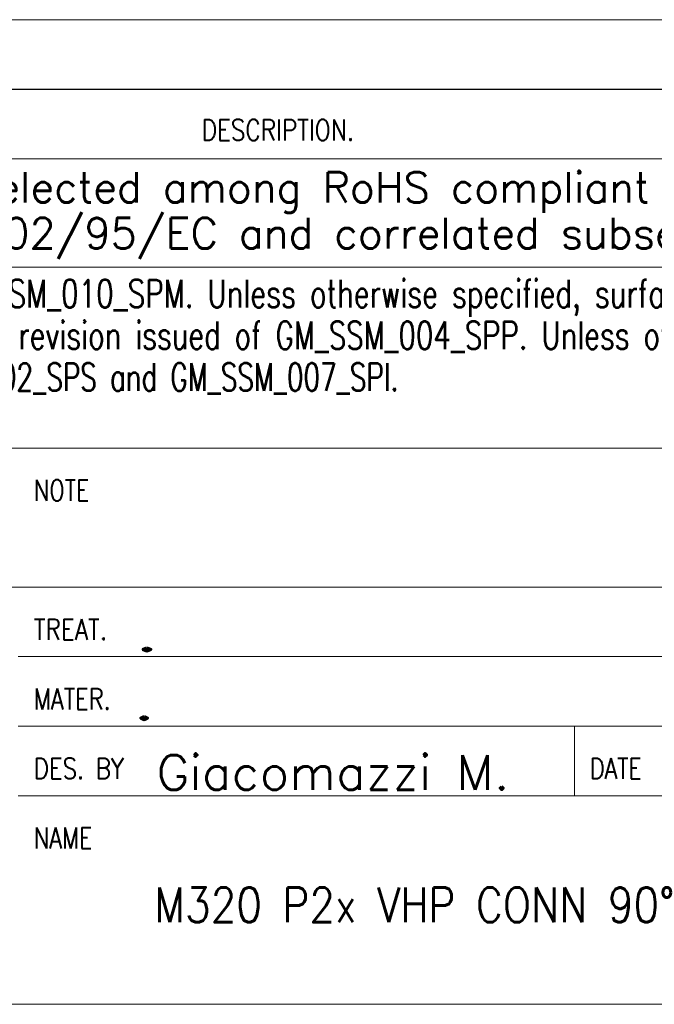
# Model space of a CAD drawing. Header units: millimetres. Extents: x 4 to 836, y 5 to 589.
# Tile 54 of 145: x 716 to 762, y 5 to 76. Entities that reach past the tile are written whole.
import ezdxf

# ---------------------------------------------------------------- set-up
doc = ezdxf.new("R2010")
doc.units = ezdxf.units.MM
doc.layers.add('1', color=7, linetype='Continuous', true_color=0xffffff)
doc.layers.add('256', color=7, linetype='Continuous', true_color=0xffffff)
doc.styles.add('blockfont', font='simplex.shx')
doc.styles.add('ideas_simplex', font='simplex.shx')

# ---------------------------------------------------------------- blocks, each defined once
blk = doc.blocks.new('TabularNote1')
at = {"layer": '1', "color": 7, "linetype": 'Continuous', "lineweight": 18}
for p, q in [((40, 5), (140, 5)), ((40, 0), (140, 0))]:
    blk.add_line(p, q, dxfattribs=at)

msp = doc.modelspace()

# ---------------------------------------------------------------- linework, layer by layer
at = {"layer": '256', "color": 4, "linetype": 'Continuous', "lineweight": 18}
for p, q in [((646, 70.794), (836, 70.794)), ((646, 35), (836, 35)), ((716, 30), (786, 30)), ((716, 25), (836, 25)), ((756, 20), (756, 25))]:
    msp.add_line(p, q, dxfattribs=at)
at = {"layer": '256', "color": 3, "linetype": 'Continuous', "lineweight": 18}
for p, q in [((646, 65.794), (836, 65.794)), ((686, 58), (786, 58)), ((686, 45), (786, 45)), ((716, 20), (836, 20)), ((15, 5), (836, 5))]:
    msp.add_line(p, q, dxfattribs=at)

# ---------------------------------------------------------------- block references
at = {"layer": '1', "color": 172, "linetype": 'Continuous', "lineweight": 18}
msp.add_blockref('TabularNote1', (645.997, 70.806), dxfattribs=at)

# ---------------------------------------------------------------- texts
at = {"layer": '1', "color": 7, "linetype": 'Continuous', "lineweight": 18, "insert": (725.952, 20.428), "char_height": 2.5, "attachment_point": 7, "line_spacing_factor": 1.204819, "style": 'ideas_simplex'}
msp.add_mtext('\\W1.0480;Giacomazzi M.', dxfattribs=at)
at = {"layer": '1', "color": 7, "linetype": 'Continuous', "lineweight": 13, "insert": (750.845, 10.428), "char_height": 3, "attachment_point": 7, "line_spacing_factor": 0.903614, "style": 'blockfont'}
msp.add_mtext('\\W0.7656; ', dxfattribs=at)
at = {"layer": '256', "color": 1, "linetype": 'Continuous', "lineweight": 13, "attachment_point": 7, "line_spacing_factor": 0.903614, "style": 'blockfont'}
for insert, char_height in [((735.997, 71.273), 2), ((725.279, 40.389), 2.3), ((725.279, 36.939), 2.3), ((726.729, 20.527), 2.3), ((726.025, 10.567), 2.7), ((726.025, 6.517), 2.7)]:
    msp.add_mtext('\\W0.9844; ', dxfattribs=dict(at, insert=insert, char_height=char_height))
at = {"layer": '256', "color": 4, "linetype": 'Continuous', "lineweight": 13, "char_height": 1.5, "attachment_point": 7, "line_spacing_factor": 0.903614, "style": 'blockfont'}
for s, insert in [('\\W0.8163;DESCRIPTION.', (729.189, 67.126)), ('\\W0.7884;NOTE', (717.113, 41.208)), ('\\W0.8203;TREAT.', (717.113, 31.208)), ('\\W0.7982;MATER.', (717.113, 26.208)), ('\\W0.8063;DES. BY', (717.113, 21.208)), ('\\W0.7839;DATE', (757.113, 21.208)), ('\\W0.7899;NAME', (717.113, 16.208))]:
    msp.add_mtext(s, dxfattribs=dict(at, insert=insert))
at = {"layer": '256', "color": 3, "linetype": 'Continuous', "lineweight": 13, "attachment_point": 7, "line_spacing_factor": 0.903614, "style": 'blockfont'}
for s, insert, char_height in [('\\W0.9988;All materials employed have to be selected among RoHS compliant materials:', (660.003, 61.917), 2.2), ('\\W0.9983;the EC directives to be referred to are 2002/95/EC and correlated subsequent ones.', (651.203, 58.617), 2.2), ('\\W0.7354;For Metal Parts last revision issued of GM_SSM_010_SPM. Unless otherwise specified, surfaces shall be category', (670.606, 54.444), 2), ('\\W0.7316;For Plastic, Rubber and Overmold Parts last revision issued of GM_SSM_004_SPP. Unless otherwise specified, surfaces shall be category', (670.606, 51.444), 2), ('\\W0.6940;For Package last revision issued of GM_SSM_002_SPS and GM_SSM_007_SPI.', (670.606, 48.444), 2)]:
    msp.add_mtext(s, dxfattribs=dict(at, insert=insert, char_height=char_height))
at = {"layer": '256', "color": 7, "linetype": 'Continuous', "lineweight": 18, "char_height": 2.5, "attachment_point": 7, "line_spacing_factor": 1.204819, "style": 'ideas_simplex'}
for s, insert in [('\\W2.6797;.', (723.821, 30.4)), ('\\W2.2969;.', (723.821, 25.459)), ('\\W0.9187; M320 P2x VHP CONN 90°', (724.19, 10.905))]:
    msp.add_mtext(s, dxfattribs=dict(at, insert=insert))

doc.saveas('drawing.dxf')
